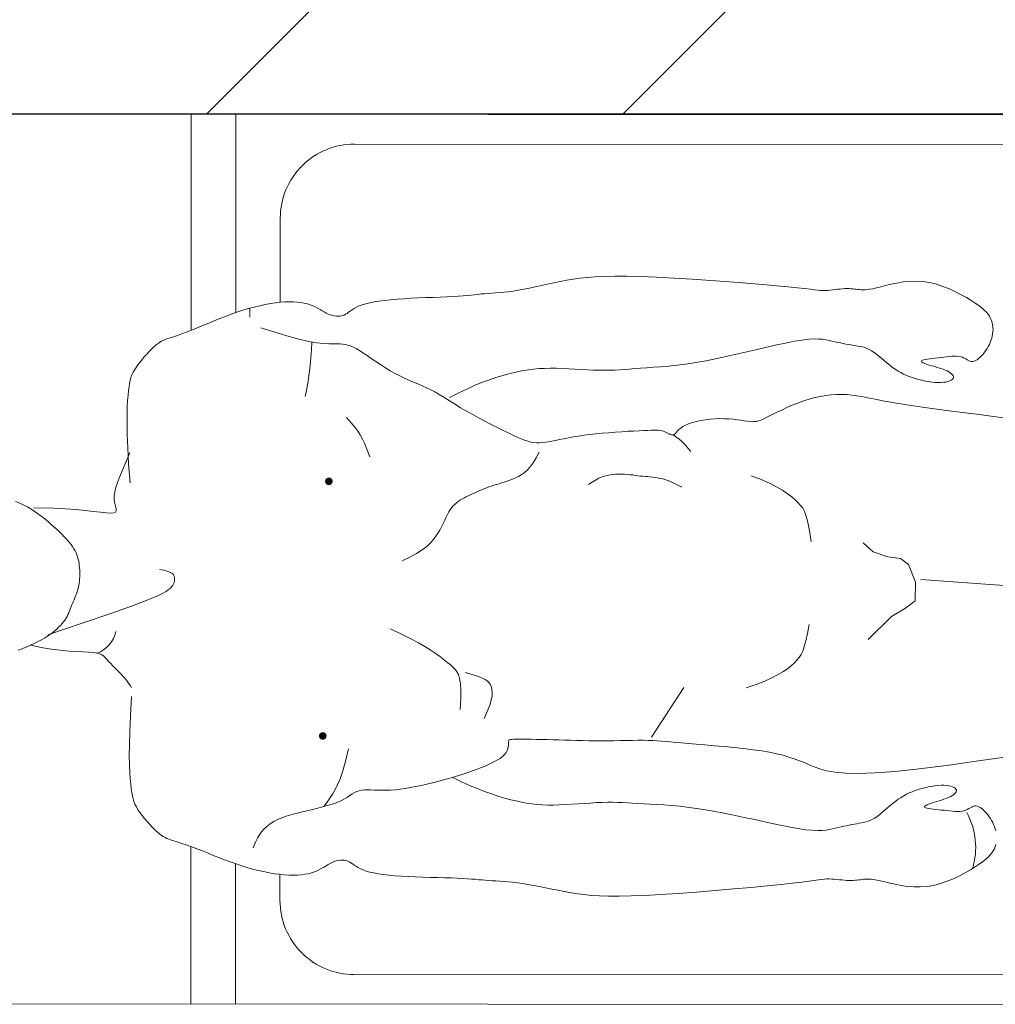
# Model space of a CAD drawing. Header units: millimetres. Extents: x 26866 to 1024070, y -428191 to 408885.
# Tile 150 of 248: x 190897 to 191686, y 393521 to 394318. Entities that reach past the tile are written whole.
import ezdxf

# ---------------------------------------------------------------- set-up
doc = ezdxf.new("R2010")
doc.units = ezdxf.units.MM
doc.header["$LTSCALE"] = 2
for name, color, linetype, lineweight in [('0_OPIS', 7, 'Continuous', 13), ('10', 7, 'Continuous', 9), ('3DPLAN_A_TABELKA POMIESZCZEŃ', 7, 'Continuous', 0), ('6', 253, 'Continuous', 0)]:
    doc.layers.add(name, color=color, linetype=linetype, lineweight=lineweight)
for name, color, linetype in [('3DPLAN_A_KRESKOWANIE 1', 253, 'Continuous'), ('3DPLAN_A_OPIS', 8, 'Continuous'), ('3DPLAN_K_NOŚNA', 7, 'Continuous')]:
    doc.layers.add(name, color=color, linetype=linetype)
doc.layers.add('FURNITURE ZD 1 500', color=7, linetype='Continuous', lineweight=13, true_color=0x9fa8a5)
doc.styles.add('ARIAL', font='arial.ttf')

# ---------------------------------------------------------------- blocks, each defined once
blk = doc.blocks.new('A$C7B9C5A86')
at = {"layer": '6', "color": 7}
for p, q in [((1.787, 0.6386), (1.787, 0.6432)), ((1.787, 0.6362), (1.787, 0.6377)), ((1.787, 0.6338), (1.787, 0.6356)), ((1.9943, 0.2689), (2.0043, 0.2702)), ((2.0043, 0.2702), (2.0151, 0.2721)), ((2.0151, 0.2721), (2.0265, 0.2747)), ((2.0265, 0.2747), (2.027, 0.2749)), ((1.9427, 0.2583), (1.9441, 0.26)), ((1.9441, 0.26), (1.9455, 0.2615)), ((1.9455, 0.2615), (1.9471, 0.2628)), ((1.9471, 0.2628), (1.9489, 0.264)), ((1.9489, 0.264), (1.9512, 0.2649)), ((1.9512, 0.2649), (1.9543, 0.2658)), ((1.9543, 0.2658), (1.9582, 0.2664)), ((1.9582, 0.2664), (1.9631, 0.2669)), ((1.9631, 0.2669), (1.9693, 0.2672)), ((1.9693, 0.2672), (1.9766, 0.2676)), ((1.9766, 0.2676), (1.985, 0.2681)), ((1.985, 0.2681), (1.9943, 0.2689)), ((1.9326, 0.2478), (1.9348, 0.2501)), ((1.9348, 0.2501), (1.937, 0.2523)), ((1.937, 0.2523), (1.9391, 0.2545)), ((1.9391, 0.2545), (1.941, 0.2565)), ((1.941, 0.2565), (1.9427, 0.2583)), ((1.9219, 0.2363), (1.9238, 0.2385)), ((1.9238, 0.2385), (1.9259, 0.2408)), ((1.9259, 0.2408), (1.928, 0.2431)), ((1.928, 0.2431), (1.9303, 0.2454)), ((1.9303, 0.2454), (1.9326, 0.2478)), ((1.9165, 0.2278), (1.9175, 0.2299)), ((1.9175, 0.2299), (1.9188, 0.232)), ((1.9188, 0.232), (1.9202, 0.2341)), ((1.9202, 0.2341), (1.9219, 0.2363)), ((1.2465, 0.1617), (1.2571, 0.1628)), ((1.2571, 0.1628), (1.2679, 0.1638)), ((1.2679, 0.1638), (1.2786, 0.1647)), ((1.2786, 0.1647), (1.2889, 0.1656)), ((1.2889, 0.1656), (1.2985, 0.1664)), ((1.2985, 0.1664), (1.3071, 0.1671)), ((1.3071, 0.1671), (1.3146, 0.1678)), ((1.3146, 0.1678), (1.321, 0.1684)), ((1.321, 0.1684), (1.3267, 0.169)), ((1.3267, 0.169), (1.3318, 0.1695)), ((1.3318, 0.1695), (1.3365, 0.1699)), ((1.3365, 0.1699), (1.3411, 0.1702)), ((1.3411, 0.1702), (1.3457, 0.1705)), ((1.3457, 0.1705), (1.3507, 0.1706)), ((1.3507, 0.1706), (1.3561, 0.1707)), ((1.3561, 0.1707), (1.362, 0.1707)), ((1.362, 0.1707), (1.3682, 0.1706)), ((1.3682, 0.1706), (1.3748, 0.1704)), ((1.3748, 0.1704), (1.3815, 0.1703)), ((1.3815, 0.1703), (1.3884, 0.1702)), ((1.3884, 0.1702), (1.3954, 0.1701)), ((1.3954, 0.1701), (1.4023, 0.17)), ((1.4023, 0.17), (1.4092, 0.1701)), ((1.4092, 0.1701), (1.416, 0.1702)), ((1.416, 0.1702), (1.4228, 0.1703)), ((1.4228, 0.1703), (1.4294, 0.1705)), ((1.4294, 0.1705), (1.436, 0.1707)), ((1.436, 0.1707), (1.4425, 0.1709)), ((1.4425, 0.1709), (1.4489, 0.1711)), ((1.4489, 0.1711), (1.4552, 0.1713)), ((1.4552, 0.1713), (1.4614, 0.1714)), ((1.4614, 0.1714), (1.4675, 0.1716)), ((1.4675, 0.1716), (1.4733, 0.1716)), ((1.4733, 0.1716), (1.4788, 0.1717)), ((1.4788, 0.1717), (1.4839, 0.1717)), ((1.4839, 0.1717), (1.4884, 0.1717)), ((1.4884, 0.1717), (1.4924, 0.1717)), ((1.4924, 0.1717), (1.4958, 0.1717)), ((1.4958, 0.1717), (1.4984, 0.1717)), ((1.4984, 0.1717), (1.5004, 0.1716)), ((1.5004, 0.1716), (1.5018, 0.1714)), ((1.5018, 0.1714), (1.5027, 0.1711)), ((1.5027, 0.1711), (1.5033, 0.1707)), ((1.5033, 0.1707), (1.5036, 0.1701)), ((1.5036, 0.1701), (1.5037, 0.1692)), ((1.5037, 0.1692), (1.5037, 0.1682)), ((1.5037, 0.1682), (1.5037, 0.1669)), ((1.5037, 0.1669), (1.5037, 0.1653)), ((1.5037, 0.1653), (1.504, 0.1635)), ((1.504, 0.1635), (1.5044, 0.1616)), ((0.9583, 0.1529), (0.9921, 0.1479)), ((1.1911, 0.1505), (1.197, 0.1524)), ((1.197, 0.1524), (1.2034, 0.1543)), ((1.2034, 0.1543), (1.2104, 0.156)), ((1.2104, 0.156), (1.2181, 0.1576)), ((1.2181, 0.1576), (1.2267, 0.1591)), ((1.2267, 0.1591), (1.2362, 0.1604)), ((1.2362, 0.1604), (1.2465, 0.1617)), ((1.5044, 0.1616), (1.5052, 0.1596)), ((1.5052, 0.1596), (1.5064, 0.1574)), ((1.5064, 0.1574), (1.508, 0.1552)), ((1.508, 0.1552), (1.5102, 0.153)), ((1.5102, 0.153), (1.513, 0.1508)), ((0.9921, 0.1479), (1.0244, 0.1433)), ((1.0244, 0.1433), (1.0543, 0.1395)), ((1.163, 0.1394), (1.1692, 0.1417)), ((1.1692, 0.1417), (1.1747, 0.144)), ((1.1747, 0.144), (1.18, 0.1463)), ((1.18, 0.1463), (1.1854, 0.1484)), ((1.1854, 0.1484), (1.1911, 0.1505)), ((1.513, 0.1508), (1.5165, 0.1487)), ((1.5165, 0.1487), (1.5204, 0.1465)), ((1.5204, 0.1465), (1.5248, 0.1444)), ((1.5248, 0.1444), (1.5295, 0.1424)), ((1.5295, 0.1424), (1.5346, 0.1403)), ((1.5346, 0.1403), (1.54, 0.1383)), ((1.0543, 0.1395), (1.0807, 0.1367)), ((1.0807, 0.1367), (1.1027, 0.135)), ((1.1027, 0.135), (1.1206, 0.1345)), ((1.1206, 0.1345), (1.135, 0.1348)), ((1.135, 0.1348), (1.1465, 0.1358)), ((1.1465, 0.1358), (1.1557, 0.1374)), ((1.1557, 0.1374), (1.163, 0.1394)), ((1.54, 0.1383), (1.5455, 0.1363)), ((1.5455, 0.1363), (1.5512, 0.1344)), ((1.5512, 0.1344), (1.557, 0.1325)), ((1.557, 0.1325), (1.563, 0.1307)), ((1.563, 0.1307), (1.5689, 0.1289)), ((1.5689, 0.1289), (1.575, 0.1272)), ((1.575, 0.1272), (1.581, 0.1255)), ((1.581, 0.1255), (1.5871, 0.124)), ((1.5871, 0.124), (1.5931, 0.1226)), ((1.5931, 0.1226), (1.5992, 0.1212)), ((1.5992, 0.1212), (1.6051, 0.12)), ((1.6051, 0.12), (1.611, 0.1189)), ((1.611, 0.1189), (1.6167, 0.1179)), ((1.6167, 0.1179), (1.6222, 0.1171)), ((1.6222, 0.1171), (1.6276, 0.1165)), ((1.6276, 0.1165), (1.6328, 0.1161)), ((1.6328, 0.1161), (1.6377, 0.1158)), ((1.6377, 0.1158), (1.6423, 0.1158)), ((1.6423, 0.1158), (1.6467, 0.1159)), ((1.6467, 0.1159), (1.6508, 0.116)), ((1.6508, 0.116), (1.6546, 0.1162)), ((1.6546, 0.1162), (1.6582, 0.1163)), ((1.6582, 0.1163), (1.6615, 0.1162)), ((1.6615, 0.1162), (1.6645, 0.116)), ((1.6645, 0.116), (1.6673, 0.1154)), ((1.6673, 0.1154), (1.6699, 0.1145)), ((1.6699, 0.1145), (1.6723, 0.1133)), ((1.6723, 0.1133), (1.6747, 0.1119)), ((1.6747, 0.1119), (1.6773, 0.1102)), ((1.6773, 0.1102), (1.68, 0.1084)), ((1.68, 0.1084), (1.6831, 0.1066)), ((1.6831, 0.1066), (1.6866, 0.1047)), ((1.6866, 0.1047), (1.6907, 0.1029)), ((1.6907, 0.1029), (1.6954, 0.1011)), ((1.6954, 0.1011), (1.7006, 0.0995)), ((1.7006, 0.0995), (1.7063, 0.0979)), ((1.7063, 0.0979), (1.7123, 0.0963)), ((1.7123, 0.0963), (1.7184, 0.0948)), ((1.7184, 0.0948), (1.7245, 0.0933)), ((1.7245, 0.0933), (1.7306, 0.0919)), ((1.7306, 0.0919), (1.7364, 0.0904)), ((1.7364, 0.0904), (1.7419, 0.089)), ((1.7419, 0.089), (1.7471, 0.0874)), ((1.7471, 0.0874), (1.7519, 0.0857)), ((1.7519, 0.0857), (1.7564, 0.0838)), ((1.7564, 0.0838), (1.7607, 0.0817)), ((1.7607, 0.0817), (1.7646, 0.0791)), ((1.7646, 0.0791), (1.7683, 0.0762)), ((1.7683, 0.0762), (1.7718, 0.0728)), ((1.7718, 0.0728), (1.775, 0.0688)), ((1.775, 0.0688), (1.778, 0.0641)), ((1.778, 0.0641), (1.7807, 0.0588)), ((1.7807, 0.0588), (1.7833, 0.0526))]:
    blk.add_line(p, q, dxfattribs=at)
for points in [[(1.918, 0.4524), (1.9196, 0.4731), (1.9206, 0.4906), (1.9212, 0.5053), (1.9214, 0.5175), (1.9213, 0.5275), (1.9211, 0.5358), (1.9207, 0.5426), (1.9202, 0.5483), (1.9197, 0.5532), (1.9192, 0.5574), (1.9187, 0.5611), (1.918, 0.5645), (1.9171, 0.5676), (1.916, 0.5705), (1.9146, 0.5734), (1.9128, 0.5764), (1.9107, 0.5796), (1.9083, 0.5829), (1.9057, 0.5863), (1.903, 0.5897), (1.9001, 0.5929), (1.8973, 0.596), (1.8946, 0.5988), (1.892, 0.6012), (1.8897, 0.6033), (1.8875, 0.6049), (1.8855, 0.6063), (1.8836, 0.6074), (1.8817, 0.6083), (1.8797, 0.6091), (1.8777, 0.6099), (1.8754, 0.6106), (1.873, 0.6114), (1.8703, 0.6123), (1.8674, 0.6133), (1.8642, 0.6144), (1.8607, 0.6157), (1.8568, 0.6171), (1.8526, 0.6188), (1.848, 0.6206), (1.843, 0.6227), (1.8377, 0.6249), (1.832, 0.6273), (1.8261, 0.6297), (1.82, 0.6322), (1.8138, 0.6346), (1.8075, 0.637), (1.8011, 0.6392), (1.7948, 0.6413), (1.7885, 0.6431), (1.7823, 0.6448), (1.7762, 0.6463), (1.7703, 0.6475), (1.7645, 0.6486), (1.7589, 0.6494), (1.7536, 0.65), (1.7486, 0.6504), (1.7439, 0.6506), (1.7394, 0.6505), (1.7352, 0.6503), (1.7312, 0.6498), (1.7275, 0.6492), (1.7241, 0.6484), (1.7209, 0.6474), (1.7179, 0.6462), (1.7152, 0.6449), (1.7126, 0.6435), (1.7102, 0.6421), (1.7079, 0.6407), (1.7056, 0.6394), (1.7034, 0.6382), (1.7012, 0.6371), (1.6989, 0.6363), (1.6967, 0.6356), (1.6944, 0.6351), (1.6922, 0.6348), (1.69, 0.6348), (1.6879, 0.635), (1.6859, 0.6354), (1.684, 0.636), (1.6823, 0.6369), (1.6806, 0.6379), (1.6789, 0.6391), (1.6771, 0.6404), (1.6751, 0.6418), (1.6729, 0.6433), (1.6704, 0.6447), (1.6675, 0.646), (1.664, 0.6472), (1.6601, 0.6484), (1.6557, 0.6495), (1.6508, 0.6504), (1.6454, 0.6513), (1.6395, 0.6521), (1.633, 0.6528), (1.626, 0.6534), (1.6185, 0.6539), (1.6106, 0.6544), (1.6025, 0.6548), (1.5943, 0.6552), (1.5863, 0.6555), (1.5786, 0.6558), (1.5714, 0.6561), (1.5648, 0.6565), (1.5589, 0.6568), (1.5537, 0.6572), (1.5491, 0.6576), (1.545, 0.658), (1.5411, 0.6584), (1.5374, 0.6588), (1.5339, 0.6592), (1.5302, 0.6595), (1.5264, 0.6598), (1.5224, 0.6601), (1.5182, 0.6604), (1.5138, 0.6607), (1.5091, 0.6612), (1.5041, 0.6617), (1.4988, 0.6624), (1.4933, 0.6633), (1.4874, 0.6644), (1.4811, 0.6656), (1.4747, 0.667), (1.468, 0.6684), (1.4612, 0.6699), (1.4543, 0.6714), (1.4473, 0.6728), (1.4403, 0.6742), (1.4332, 0.6754), (1.4259, 0.6765), (1.4179, 0.6774), (1.4092, 0.6781), (1.3992, 0.6785), (1.3878, 0.6787), (1.3747, 0.6787), (1.3595, 0.6783), (1.3421, 0.6776), (1.3231, 0.6766), (1.303, 0.6754), (1.2825, 0.6741), (1.2624, 0.6727), (1.2432, 0.6712), (1.2256, 0.6698), (1.2103, 0.6684), (1.1978, 0.6673), (1.1878, 0.6662), (1.18, 0.6653), (1.1739, 0.6646), (1.1693, 0.664), (1.1657, 0.6636), (1.1628, 0.6633), (1.1602, 0.6632), (1.1575, 0.6632), (1.1548, 0.6633), (1.152, 0.6636), (1.1492, 0.6639), (1.1465, 0.6642), (1.1437, 0.6645), (1.1411, 0.6648), (1.1385, 0.665), (1.136, 0.6652), (1.1337, 0.6652), (1.1314, 0.6652), (1.1293, 0.6651), (1.1273, 0.665), (1.1253, 0.6648), (1.1235, 0.6646), (1.1217, 0.6644), (1.12, 0.6642), (1.1182, 0.664), (1.1163, 0.6639), (1.1142, 0.6639), (1.1117, 0.6641), (1.1089, 0.6645), (1.1055, 0.6651), (1.1014, 0.666), (1.0967, 0.6672), (1.0914, 0.6686), (1.0854, 0.6701), (1.0791, 0.6714), (1.0723, 0.6725), (1.0653, 0.6732), (1.058, 0.6735), (1.0506, 0.673), (1.0432, 0.6719), (1.0358, 0.67), (1.0286, 0.6677), (1.0216, 0.6649), (1.0149, 0.6618), (1.0087, 0.6586), (1.0029, 0.6554), (0.9978, 0.6523), (0.9933, 0.6494), (0.9894, 0.6467), (0.9861, 0.6442), (0.9834, 0.6418), (0.9811, 0.6395), (0.9792, 0.6373), (0.9776, 0.635), (0.9764, 0.6327), (0.9755, 0.6304), (0.9747, 0.628), (0.9742, 0.6256), (0.9739, 0.6231), (0.9738, 0.6207), (0.9739, 0.6182), (0.9742, 0.6157), (0.9747, 0.6133), (0.9752, 0.6109), (0.976, 0.6086), (0.9768, 0.6063), (0.9778, 0.6041), (0.979, 0.6019), (0.9802, 0.5997), (0.9815, 0.5977), (0.983, 0.5957), (0.9845, 0.5937), (0.9861, 0.5919), (0.9878, 0.5902), (0.9895, 0.5887), (0.9912, 0.5875), (0.9929, 0.5865), (0.9945, 0.5858), (0.9961, 0.5855), (0.9976, 0.5856), (0.9991, 0.586), (1.0006, 0.5867), (1.0021, 0.5875), (1.0037, 0.5884), (1.0053, 0.5893), (1.0072, 0.5901), (1.0091, 0.5907), (1.0113, 0.5911), (1.0137, 0.5913), (1.0162, 0.5913), (1.0189, 0.5912), (1.0217, 0.591), (1.0247, 0.5906), (1.0277, 0.5903), (1.0308, 0.5899), (1.0339, 0.5895), (1.037, 0.5891), (1.04, 0.5888), (1.0428, 0.5884), (1.0454, 0.5881), (1.0476, 0.5877), (1.0495, 0.5873), (1.0509, 0.5869), (1.0517, 0.5864), (1.0521, 0.5859), (1.052, 0.5853), (1.0515, 0.5848), (1.0505, 0.5842), (1.0492, 0.5836), (1.0476, 0.5829), (1.0457, 0.5823), (1.0435, 0.5816), (1.0412, 0.5809), (1.0387, 0.5802), (1.0361, 0.5794), (1.0335, 0.5787), (1.0309, 0.5778), (1.0285, 0.577), (1.0261, 0.5761), (1.024, 0.5751), (1.0221, 0.5741), (1.0205, 0.5731), (1.0191, 0.572), (1.0181, 0.571), (1.0174, 0.5699), (1.017, 0.5688), (1.017, 0.5678), (1.0175, 0.5668), (1.0183, 0.5659), (1.0195, 0.565), (1.0211, 0.5642), (1.0231, 0.5636), (1.0253, 0.563), (1.0279, 0.5627), (1.0307, 0.5625), (1.0338, 0.5624), (1.0371, 0.5626), (1.0406, 0.563), (1.0442, 0.5635), (1.0479, 0.5641), (1.0516, 0.5649), (1.0552, 0.5658), (1.0587, 0.5668), (1.0622, 0.5678), (1.0654, 0.569), (1.0686, 0.5703), (1.0717, 0.5717), (1.0747, 0.5733), (1.0777, 0.575), (1.0807, 0.5769), (1.0836, 0.579), (1.0866, 0.5813), (1.0896, 0.5837), (1.0926, 0.5862), (1.0955, 0.5887), (1.0984, 0.5911), (1.1012, 0.5934), (1.104, 0.5954), (1.1067, 0.5972), (1.1092, 0.5986), (1.1117, 0.5998), (1.1142, 0.6007), (1.1166, 0.6014), (1.119, 0.6019), (1.1215, 0.6023), (1.124, 0.6027), (1.1266, 0.6031), (1.1293, 0.6036), (1.132, 0.6041), (1.1349, 0.6046), (1.1378, 0.6052), (1.1408, 0.6058), (1.1438, 0.6064), (1.1469, 0.6071), (1.15, 0.6078), (1.1531, 0.6086), (1.1565, 0.6092), (1.1602, 0.6097), (1.1645, 0.61), (1.1695, 0.6101), (1.1755, 0.6097), (1.1827, 0.6089), (1.1911, 0.6075), (1.201, 0.6056), (1.2121, 0.6032), (1.2241, 0.6004), (1.2367, 0.5975), (1.2497, 0.5945), (1.2627, 0.5915), (1.2755, 0.5887), (1.2877, 0.5862), (1.2991, 0.5842), (1.3098, 0.5826), (1.3197, 0.5813), (1.3289, 0.5804), (1.3374, 0.5796), (1.3453, 0.579), (1.3526, 0.5785), (1.3594, 0.578), (1.3657, 0.5776), (1.3715, 0.5771), (1.3771, 0.5767), (1.3826, 0.5763), (1.3879, 0.576), (1.3934, 0.5758), (1.399, 0.5757), (1.4048, 0.5758), (1.4111, 0.5759), (1.4176, 0.5762), (1.4244, 0.5766), (1.4313, 0.577), (1.4382, 0.5774), (1.4451, 0.5777), (1.4518, 0.5779), (1.4583, 0.578), (1.4645, 0.5778), (1.4704, 0.5775), (1.4761, 0.577), (1.4818, 0.5763), (1.4874, 0.5753), (1.4931, 0.5742), (1.4989, 0.5729), (1.5049, 0.5714), (1.5111, 0.5696), (1.5177, 0.5676), (1.5248, 0.5652), (1.5323, 0.5625), (1.5403, 0.5592), (1.549, 0.5554), (1.5583, 0.5509), (1.5684, 0.5458)], [(1.7751, 0.6219), (1.7466, 0.6132), (1.7334, 0.6096), (1.7225, 0.6072), (1.7136, 0.6057), (1.7064, 0.6048), (1.7006, 0.6045), (1.6959, 0.6044), (1.6919, 0.6044), (1.6885, 0.6044), (1.6854, 0.6042), (1.6825, 0.6038), (1.6797, 0.6032), (1.6769, 0.6023), (1.674, 0.601), (1.6708, 0.5993), (1.6672, 0.5972), (1.6632, 0.5947), (1.6588, 0.5918), (1.6541, 0.5886), (1.6491, 0.5852), (1.6439, 0.5818), (1.6387, 0.5784), (1.6333, 0.5751), (1.6281, 0.5721), (1.6229, 0.5694), (1.6179, 0.567), (1.6129, 0.5648), (1.608, 0.5627), (1.6032, 0.5607), (1.5985, 0.5587), (1.5938, 0.5566), (1.5891, 0.5544), (1.5845, 0.5519), (1.5799, 0.5493), (1.5753, 0.5466), (1.5706, 0.5437), (1.5659, 0.5407), (1.5612, 0.5377), (1.5563, 0.5347), (1.5514, 0.5318), (1.5464, 0.5289), (1.5412, 0.526), (1.5361, 0.5232), (1.5309, 0.5206), (1.5258, 0.5179), (1.5208, 0.5154), (1.5158, 0.5129), (1.5111, 0.5105), (1.5065, 0.5083), (1.5021, 0.5061), (1.4979, 0.504), (1.4938, 0.5022), (1.49, 0.5005), (1.4863, 0.4991), (1.4828, 0.498), (1.4794, 0.4971), (1.4762, 0.4965), (1.473, 0.4963), (1.4699, 0.4963), (1.4668, 0.4965), (1.4635, 0.4969), (1.4601, 0.4975), (1.4564, 0.4982), (1.4524, 0.499), (1.4481, 0.4999), (1.4434, 0.5008), (1.4384, 0.5017), (1.433, 0.5027), (1.4273, 0.5036), (1.4213, 0.5045), (1.4149, 0.5053), (1.4083, 0.5061), (1.4013, 0.5068), (1.3942, 0.5074), (1.3871, 0.508), (1.3801, 0.5085), (1.3734, 0.5089), (1.367, 0.5092), (1.3611, 0.5095), (1.3559, 0.5098), (1.3515, 0.51), (1.3477, 0.5101), (1.3446, 0.5102), (1.3419, 0.5102), (1.3397, 0.5101), (1.3378, 0.5099), (1.336, 0.5095), (1.3344, 0.509), (1.3328, 0.5083), (1.3313, 0.5076), (1.3298, 0.5068), (1.3283, 0.5061), (1.3269, 0.5056), (1.3256, 0.5052), (1.3244, 0.505), (1.3232, 0.5052), (1.3222, 0.5058), (1.3212, 0.5067), (1.3201, 0.5079), (1.3189, 0.5093), (1.3174, 0.5109), (1.3155, 0.5125), (1.3132, 0.5142), (1.3103, 0.5158), (1.3068, 0.5172), (1.3027, 0.5186), (1.2982, 0.5198), (1.2934, 0.5208), (1.2883, 0.5216), (1.2831, 0.5223), (1.2778, 0.5227), (1.2726, 0.5229), (1.2676, 0.5228), (1.2627, 0.5225), (1.2581, 0.5221), (1.2537, 0.5215), (1.2496, 0.521), (1.2459, 0.5204), (1.2425, 0.52), (1.2395, 0.5197), (1.2369, 0.5195), (1.2346, 0.5196), (1.2324, 0.5199), (1.2302, 0.5204), (1.228, 0.5213), (1.2254, 0.5224), (1.2225, 0.5238), (1.219, 0.5255), (1.2148, 0.5276), (1.2101, 0.5299), (1.205, 0.5323), (1.1994, 0.5349), (1.1935, 0.5375), (1.1874, 0.5399), (1.1812, 0.5422), (1.1749, 0.5442), (1.1687, 0.5459), (1.1626, 0.5472), (1.1566, 0.5482), (1.1507, 0.5489), (1.1449, 0.5493), (1.1392, 0.5494), (1.1337, 0.5492), (1.1283, 0.5487), (1.1231, 0.548), (1.1174, 0.547), (1.1108, 0.5457), (1.1026, 0.5441), (1.0924, 0.5422), (1.0795, 0.54), (1.0633, 0.5374), (1.0433, 0.5345), (1.0193, 0.5312), (0.9919, 0.5277), (0.9623, 0.524)], [(1.7193, 0.6062), (1.7196, 0.5978), (1.7202, 0.5892), (1.721, 0.5806), (1.722, 0.572), (1.7232, 0.5637), (1.7246, 0.5558), (1.7262, 0.5484), (1.7266, 0.547)], [(1.6812, 0.524), (1.676, 0.518), (1.672, 0.5132), (1.6688, 0.5091), (1.6662, 0.5051), (1.6639, 0.5009), (1.6616, 0.4957), (1.6589, 0.4892), (1.6556, 0.4809)], [(1.3231, 0.5047), (1.3197, 0.5022), (1.3171, 0.5002), (1.315, 0.4985), (1.3132, 0.4968), (1.3114, 0.495), (1.3095, 0.4929), (1.3072, 0.4902), (1.3044, 0.4867)], [(1.4705, 0.4862), (1.4737, 0.4797), (1.4769, 0.4743), (1.4802, 0.4699), (1.4834, 0.4663), (1.4867, 0.4634), (1.4899, 0.4611), (1.4931, 0.4593), (1.4963, 0.4578), (1.4994, 0.4565), (1.5025, 0.4553), (1.5055, 0.4542), (1.5085, 0.4533), (1.5114, 0.4524), (1.5143, 0.4515), (1.5171, 0.4507), (1.5199, 0.4498), (1.5227, 0.4489), (1.5254, 0.4479), (1.5281, 0.4468), (1.5307, 0.4458), (1.5333, 0.4447), (1.5359, 0.4436), (1.5384, 0.4425), (1.5409, 0.4414), (1.5434, 0.4403), (1.5458, 0.4392), (1.5482, 0.4381), (1.5506, 0.437), (1.5528, 0.4358), (1.555, 0.4346), (1.557, 0.4334), (1.5589, 0.4321), (1.5607, 0.4307), (1.5624, 0.4292), (1.564, 0.4277), (1.5654, 0.4261), (1.5668, 0.4243), (1.568, 0.4225), (1.5692, 0.4206), (1.5703, 0.4186), (1.5714, 0.4164), (1.5725, 0.4142), (1.5736, 0.4117), (1.5747, 0.4092), (1.576, 0.4065), (1.5775, 0.4036), (1.5792, 0.4006), (1.5811, 0.3974), (1.5833, 0.394), (1.586, 0.3904), (1.5893, 0.3867), (1.5934, 0.3829), (1.5983, 0.379), (1.6044, 0.3751), (1.6117, 0.3711), (1.6204, 0.3672)], [(2.0234, 0.4249), (2.0014, 0.4244), (1.9888, 0.4238), (1.9773, 0.4229), (1.967, 0.4219), (1.9579, 0.4208), (1.9502, 0.42), (1.9439, 0.4194), (1.9391, 0.4192), (1.9359, 0.4195), (1.934, 0.4203), (1.9331, 0.4217), (1.9331, 0.4235), (1.9336, 0.4257), (1.9343, 0.4283), (1.9351, 0.4312), (1.9355, 0.4345), (1.9354, 0.4381), (1.9348, 0.4423), (1.9335, 0.447), (1.9317, 0.4527), (1.9292, 0.4593), (1.926, 0.4672), (1.9221, 0.4765), (1.9184, 0.4855)], [(1.2382, 0.4604), (1.2276, 0.4563), (1.2184, 0.4523), (1.2106, 0.4483), (1.204, 0.4444), (1.1985, 0.4407), (1.1939, 0.4371), (1.19, 0.4337), (1.1869, 0.4306), (1.1842, 0.4277), (1.182, 0.4247), (1.18, 0.4213), (1.1784, 0.4173), (1.1769, 0.4122), (1.1756, 0.4059), (1.1742, 0.3979), (1.1728, 0.3879)], [(1.4162, 0.4506), (1.4125, 0.4533), (1.4088, 0.4556), (1.4051, 0.4575), (1.4014, 0.459), (1.3977, 0.4601), (1.394, 0.461), (1.3904, 0.4616), (1.387, 0.4619), (1.3836, 0.4621), (1.3803, 0.4621), (1.3771, 0.4619), (1.374, 0.4617), (1.3709, 0.4614), (1.368, 0.4611), (1.3651, 0.4607), (1.3623, 0.4603), (1.3595, 0.46), (1.3568, 0.4598), (1.3541, 0.4595), (1.3515, 0.4593), (1.3489, 0.459), (1.3464, 0.4587), (1.3439, 0.4585), (1.3414, 0.4581), (1.339, 0.4577), (1.3365, 0.4572), (1.3338, 0.4565), (1.3308, 0.4555), (1.3275, 0.4542), (1.3237, 0.4526), (1.3193, 0.4505), (1.3142, 0.4479)], [(2.0404, 0.269), (2.038, 0.2698), (2.0357, 0.2708), (2.0333, 0.2717), (2.0309, 0.2727), (2.0285, 0.2738), (2.0261, 0.2749), (2.0237, 0.2761), (2.0213, 0.2772), (2.0189, 0.2784), (2.0165, 0.2796), (2.0141, 0.2809), (2.0117, 0.2823), (2.0094, 0.2837), (2.0071, 0.2852), (2.0048, 0.2868), (2.0025, 0.2885), (2.0003, 0.2903), (1.9982, 0.2922), (1.9961, 0.2941), (1.9942, 0.2961), (1.9924, 0.2981), (1.9908, 0.3001), (1.9893, 0.3021), (1.988, 0.304), (1.9869, 0.306), (1.9859, 0.308), (1.9851, 0.31), (1.9842, 0.3119), (1.9835, 0.3139), (1.9827, 0.3159), (1.9819, 0.318), (1.9811, 0.32), (1.9802, 0.3221), (1.9793, 0.3242), (1.9784, 0.3264), (1.9775, 0.3286), (1.9767, 0.3308), (1.9759, 0.333), (1.9752, 0.3353), (1.9746, 0.3376), (1.9741, 0.3399), (1.9737, 0.3423), (1.9734, 0.3446), (1.9732, 0.347), (1.9731, 0.3494), (1.973, 0.3518), (1.973, 0.3542), (1.9731, 0.3567), (1.9732, 0.3591), (1.9735, 0.3616), (1.9738, 0.364), (1.9742, 0.3664), (1.9748, 0.3688), (1.9754, 0.3711), (1.9762, 0.3734), (1.9771, 0.3756), (1.9781, 0.3779), (1.9794, 0.3801), (1.9809, 0.3824), (1.9826, 0.3848), (1.9846, 0.3873), (1.987, 0.39), (1.9896, 0.3929), (1.9927, 0.396), (1.9961, 0.3992), (1.9997, 0.4026), (2.0035, 0.406), (2.0074, 0.4094), (2.0114, 0.4127), (2.0153, 0.4158), (2.0192, 0.4187), (2.0229, 0.4213), (2.0266, 0.4237), (2.0303, 0.4259), (2.0343, 0.4279), (2.0385, 0.4299), (2.0432, 0.4318)], [(1.1157, 0.3868), (1.1048, 0.3771), (1.0888, 0.3716), (1.0749, 0.3699), (1.0662, 0.3631), (1.0585, 0.3439), (1.0589, 0.3234), (1.0693, 0.3155), (1.0849, 0.3062), (1.1104, 0.2811)], [(2.0081, 0.2858), (1.9691, 0.2989), (1.939, 0.3093), (1.9164, 0.3173), (1.9002, 0.3234), (1.8893, 0.3279), (1.8824, 0.3311), (1.8783, 0.3335), (1.8758, 0.3354), (1.8739, 0.3371), (1.8724, 0.3388), (1.8713, 0.3403), (1.8704, 0.3417), (1.8698, 0.3431), (1.8695, 0.3445), (1.8693, 0.3459), (1.8692, 0.3473), (1.8693, 0.3487), (1.8696, 0.3501), (1.8703, 0.3515), (1.8716, 0.3529), (1.8736, 0.3542), (1.8765, 0.3554), (1.8805, 0.3566), (1.8856, 0.3576)], [(1.0526, 0.3467), (0.9769, 0.3413), (0.9193, 0.3374)], [(1.2437, 0.2283), (1.2328, 0.2318), (1.2235, 0.2355), (1.2155, 0.2391), (1.2087, 0.2426), (1.203, 0.2461), (1.1983, 0.2495), (1.1943, 0.2526), (1.191, 0.2556), (1.1882, 0.2584), (1.1858, 0.2613), (1.1837, 0.2646), (1.1819, 0.2685), (1.1802, 0.2735), (1.1785, 0.2798), (1.1768, 0.2877), (1.175, 0.2976)], [(1.6328, 0.2925), (1.6208, 0.2868), (1.6107, 0.2817), (1.6023, 0.2772), (1.5954, 0.2732), (1.5897, 0.2697), (1.5852, 0.2667), (1.5815, 0.264), (1.5784, 0.2618), (1.5758, 0.2598), (1.5735, 0.2581), (1.5715, 0.2565), (1.5697, 0.2551), (1.5681, 0.2538), (1.5666, 0.2525), (1.565, 0.2511), (1.5635, 0.2495), (1.5619, 0.2478), (1.5602, 0.2455), (1.5587, 0.2425), (1.5574, 0.2383), (1.5565, 0.2327), (1.556, 0.2254), (1.556, 0.2161), (1.5567, 0.2044)], [(1.5508, 0.2447), (1.545, 0.243), (1.54, 0.2415), (1.5358, 0.2401), (1.5324, 0.2387), (1.5295, 0.2372), (1.5272, 0.2357), (1.5254, 0.2339), (1.5239, 0.2319), (1.5227, 0.2296), (1.5219, 0.2268), (1.5216, 0.2234), (1.5218, 0.2194), (1.5227, 0.2147), (1.5244, 0.209), (1.527, 0.2022), (1.5305, 0.1944)], [(1.3118, 0.2284), (1.3473, 0.174)], [(1.9163, 0.2184), (1.9175, 0.1977), (1.9183, 0.1802), (1.9186, 0.1655), (1.9187, 0.1533), (1.9185, 0.1432), (1.9181, 0.135), (1.9176, 0.1282), (1.917, 0.1225), (1.9165, 0.1176), (1.9159, 0.1134), (1.9153, 0.1097), (1.9145, 0.1063), (1.9136, 0.1033), (1.9125, 0.1004), (1.911, 0.0975), (1.9092, 0.0945), (1.9071, 0.0913), (1.9046, 0.088), (1.902, 0.0847), (1.8992, 0.0814), (1.8963, 0.0782), (1.8934, 0.0751), (1.8906, 0.0724), (1.888, 0.07), (1.8857, 0.068), (1.8835, 0.0663), (1.8815, 0.065), (1.8795, 0.0639), (1.8776, 0.063), (1.8756, 0.0623), (1.8736, 0.0616), (1.8713, 0.0608), (1.8689, 0.0601), (1.8662, 0.0592), (1.8633, 0.0583), (1.86, 0.0572), (1.8565, 0.056), (1.8526, 0.0546), (1.8484, 0.053), (1.8437, 0.0513), (1.8387, 0.0493), (1.8333, 0.0471), (1.8277, 0.0448), (1.8217, 0.0425), (1.8156, 0.0401), (1.8094, 0.0377), (1.803, 0.0355), (1.7966, 0.0333), (1.7902, 0.0314), (1.7839, 0.0296), (1.7777, 0.0281), (1.7716, 0.0267), (1.7656, 0.0255), (1.7598, 0.0245), (1.7543, 0.0238), (1.749, 0.0233), (1.7439, 0.0229), (1.7392, 0.0229), (1.7347, 0.023), (1.7305, 0.0233), (1.7265, 0.0238), (1.7228, 0.0245), (1.7194, 0.0254), (1.7162, 0.0264), (1.7133, 0.0276), (1.7106, 0.029), (1.7081, 0.0304), (1.7056, 0.0318), (1.7033, 0.0332), (1.7011, 0.0346), (1.6989, 0.0358), (1.6967, 0.0369), (1.6945, 0.0379), (1.6922, 0.0386), (1.69, 0.0391), (1.6877, 0.0394), (1.6856, 0.0394), (1.6835, 0.0393), (1.6814, 0.0389), (1.6796, 0.0383), (1.6778, 0.0375), (1.6761, 0.0365), (1.6744, 0.0353), (1.6726, 0.034), (1.6706, 0.0326), (1.6684, 0.0312), (1.6658, 0.0299), (1.6629, 0.0286), (1.6594, 0.0274), (1.6555, 0.0263), (1.6511, 0.0253), (1.6462, 0.0244), (1.6407, 0.0236), (1.6348, 0.0229), (1.6283, 0.0223), (1.6213, 0.0218), (1.6137, 0.0214), (1.6058, 0.021), (1.5977, 0.0207), (1.5896, 0.0205), (1.5816, 0.0203), (1.5739, 0.0201), (1.5666, 0.0199), (1.56, 0.0196), (1.5542, 0.0194), (1.549, 0.019), (1.5444, 0.0187), (1.5402, 0.0184), (1.5363, 0.018), (1.5327, 0.0177), (1.5291, 0.0174), (1.5254, 0.0171), (1.5216, 0.0169), (1.5176, 0.0167), (1.5134, 0.0164), (1.509, 0.0161), (1.5043, 0.0158), (1.4993, 0.0153), (1.494, 0.0146), (1.4884, 0.0139), (1.4825, 0.0129), (1.4763, 0.0117), (1.4698, 0.0105), (1.4631, 0.0091), (1.4563, 0.0077), (1.4493, 0.0064), (1.4423, 0.005), (1.4353, 0.0038), (1.4282, 0.0027), (1.4208, 0.0017), (1.4129, 0.0009), (1.4041, 0.0004), (1.3942, 0), (1.3828, 0), (1.3696, 0.0003), (1.3544, 0.0009), (1.3371, 0.0018), (1.318, 0.0031), (1.298, 0.0046), (1.2776, 0.0062), (1.2574, 0.008), (1.2383, 0.0097), (1.2207, 0.0114), (1.2054, 0.0129), (1.1929, 0.0143), (1.1829, 0.0155), (1.1751, 0.0165), (1.1691, 0.0173), (1.1645, 0.018), (1.1609, 0.0185), (1.158, 0.0188), (1.1554, 0.019), (1.1527, 0.019), (1.15, 0.0189), (1.1472, 0.0187), (1.1444, 0.0184), (1.1416, 0.0181), (1.1389, 0.0179), (1.1362, 0.0176), (1.1336, 0.0174), (1.1312, 0.0173), (1.1288, 0.0173), (1.1266, 0.0174), (1.1245, 0.0175), (1.1225, 0.0177), (1.1205, 0.0179), (1.1187, 0.0181), (1.1169, 0.0183), (1.1151, 0.0186), (1.1134, 0.0188), (1.1115, 0.0189), (1.1094, 0.0189), (1.1069, 0.0188), (1.104, 0.0184), (1.1006, 0.0178), (1.0966, 0.017), (1.0919, 0.0158), (1.0865, 0.0145), (1.0805, 0.0132), (1.0742, 0.0119), (1.0674, 0.0109), (1.0603, 0.0103), (1.0531, 0.0102), (1.0457, 0.0107), (1.0383, 0.012), (1.0309, 0.014), (1.0237, 0.0165), (1.0168, 0.0193), (1.0102, 0.0225), (1.004, 0.0258), (0.9983, 0.0291), (0.9931, 0.0322), (0.9887, 0.0352), (0.9849, 0.0379), (0.9816, 0.0405), (0.9789, 0.0429), (0.9766, 0.0453), (0.9748, 0.0476), (0.9733, 0.0499), (0.9721, 0.0521), (0.9712, 0.0545), (0.9705, 0.0569)], [(0.9706, 0.0716), (0.9712, 0.0739), (0.972, 0.0763), (0.9729, 0.0786), (0.9739, 0.0808), (0.9751, 0.083), (0.9764, 0.0851), (0.9777, 0.0871), (0.9792, 0.0891), (0.9808, 0.091), (0.9824, 0.0928), (0.9841, 0.0945), (0.9858, 0.096), (0.9875, 0.0972), (0.9892, 0.0981), (0.9909, 0.0988), (0.9925, 0.099), (0.994, 0.0989), (0.9955, 0.0985), (0.9969, 0.0978), (0.9984, 0.097), (1, 0.0961), (1.0017, 0.0951), (1.0035, 0.0943), (1.0054, 0.0937), (1.0076, 0.0932), (1.01, 0.093), (1.0125, 0.0929), (1.0152, 0.093), (1.018, 0.0932), (1.021, 0.0935), (1.024, 0.0939), (1.0271, 0.0942), (1.0302, 0.0945), (1.0333, 0.0948), (1.0363, 0.0951), (1.0391, 0.0954), (1.0417, 0.0958), (1.044, 0.0961), (1.0458, 0.0965), (1.0472, 0.0969), (1.0481, 0.0974), (1.0485, 0.0979), (1.0484, 0.0984), (1.0478, 0.099), (1.0469, 0.0996), (1.0456, 0.1002), (1.044, 0.1009), (1.0421, 0.1016), (1.04, 0.1023), (1.0376, 0.103), (1.0351, 0.1038), (1.0326, 0.1045), (1.03, 0.1054), (1.0274, 0.1062), (1.025, 0.1071), (1.0226, 0.1081), (1.0205, 0.109), (1.0187, 0.1101), (1.017, 0.1111), (1.0157, 0.1122), (1.0147, 0.1133), (1.014, 0.1144), (1.0136, 0.1154), (1.0137, 0.1164), (1.0141, 0.1174), (1.015, 0.1184), (1.0162, 0.1192), (1.0178, 0.12), (1.0197, 0.1206), (1.022, 0.1211), (1.0246, 0.1215), (1.0274, 0.1216), (1.0305, 0.1216), (1.0338, 0.1213), (1.0373, 0.1209), (1.0409, 0.1204), (1.0446, 0.1197), (1.0482, 0.1189), (1.0519, 0.1179), (1.0554, 0.1169), (1.0588, 0.1158), (1.062, 0.1145), (1.0652, 0.1132), (1.0683, 0.1117), (1.0713, 0.1101), (1.0742, 0.1083), (1.0772, 0.1064), (1.0801, 0.1043), (1.083, 0.1019), (1.086, 0.0995), (1.0889, 0.0969), (1.0918, 0.0944), (1.0947, 0.092), (1.0975, 0.0896), (1.1002, 0.0875), (1.1029, 0.0857), (1.1054, 0.0843), (1.1079, 0.0831), (1.1103, 0.0822), (1.1127, 0.0814), (1.1152, 0.0809), (1.1176, 0.0804), (1.1201, 0.0799), (1.1227, 0.0795), (1.1253, 0.079), (1.1281, 0.0785), (1.131, 0.0779), (1.1339, 0.0773), (1.1369, 0.0766), (1.1399, 0.0759), (1.1429, 0.0752), (1.146, 0.0745), (1.1491, 0.0737), (1.1525, 0.073), (1.1562, 0.0724), (1.1605, 0.072), (1.1655, 0.0719), (1.1715, 0.0722), (1.1787, 0.0729), (1.1871, 0.0741), (1.197, 0.0759), (1.2082, 0.0782), (1.2202, 0.0807), (1.2329, 0.0835), (1.2459, 0.0863), (1.259, 0.0891), (1.2718, 0.0917), (1.284, 0.094), (1.2955, 0.0958), (1.3062, 0.0973), (1.3161, 0.0984), (1.3253, 0.0993), (1.3338, 0.0999), (1.3417, 0.1004), (1.3491, 0.1008), (1.3558, 0.1011), (1.3621, 0.1015), (1.368, 0.1018), (1.3736, 0.1022), (1.379, 0.1025), (1.3844, 0.1027), (1.3898, 0.1028), (1.3954, 0.1028), (1.4013, 0.1027), (1.4076, 0.1024), (1.4141, 0.102), (1.4209, 0.1016), (1.4277, 0.1011), (1.4347, 0.1006), (1.4415, 0.1002), (1.4482, 0.0999), (1.4547, 0.0997), (1.4609, 0.0997), (1.4668, 0.1), (1.4726, 0.1004), (1.4782, 0.1011), (1.4839, 0.1019), (1.4896, 0.1029), (1.4954, 0.1042), (1.5014, 0.1056), (1.5077, 0.1073), (1.5143, 0.1092), (1.5214, 0.1115), (1.5289, 0.1141), (1.537, 0.1173), (1.5457, 0.1209), (1.5551, 0.1253), (1.5653, 0.1302)], [(1.6787, 0.1613), (1.6821, 0.1477), (1.6851, 0.137), (1.6881, 0.1282), (1.6915, 0.1204), (1.6958, 0.1126), (1.7015, 0.1039), (1.7054, 0.0985)]]:
    blk.add_lwpolyline(points, dxfattribs=at)
at = {"layer": '6', "color": 7, "const_width": 0.00407}
for points in [[(1.7004, 0.4561, 1), (1.7005, 0.4519, 1)], [(1.707, 0.1774, 1), (1.7071, 0.1732, 1)]]:
    blk.add_lwpolyline(points, format="xyb", close=True, dxfattribs=at)
at = {"layer": '6', "color": 7}
for centre, radius, start, end in [((1.9648, 0.2959), 0.0319, 191.471, 250.7564), ((1.0713, 0.0534), 0.0788, 150.9563, 197.0241)]:
    blk.add_arc(centre, radius, start, end, dxfattribs=at)
blk = doc.blocks.new('A$C54E51C45')
at = {"layer": '10'}
for p, q in [((1.38218, 1.27078), (1.43119, 1.1031)), ((1.34763, 1.26069), (1.39261, 1.10678)), ((1.5484, 0.70205), (1.58415, 0.57969)), ((1.51773, 0.67864), (1.5496, 0.56959))]:
    blk.add_line(p, q, dxfattribs=at)
blk.add_lwpolyline([(1.72773, 1.37177), (1.9297, 0.68068), (0.20197, 0.17575), (0, 0.86684)], close=True, dxfattribs=at)
for points in [[(0.27587, 0.22235, -0.414214), (0.20145, 0.26311), (0.0466, 0.79294, -0.414214), (0.08736, 0.86737), (1.26221, 1.21072, -0.414214), (1.33664, 1.16996), (1.35572, 1.10467, -0.414214)], [(1.48558, 0.66033), (1.49148, 0.64012, -0.414214), (1.45072, 0.5657), (0.27587, 0.22235, -0.414214)]]:
    blk.add_lwpolyline(points, format="xyb", dxfattribs=at)
at = {"layer": '10', "xscale": 0.7391716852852, "yscale": 0.7391716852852, "zscale": 0.7391716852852, "rotation": 16.29110475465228}
blk.add_blockref('A$C7B9C5A86', (0.2462, 0.27984), dxfattribs=at)
blk = doc.blocks.new('kondygnacja -1')
at = {"layer": '3DPLAN_A_KRESKOWANIE 1'}
h = blk.add_hatch(dxfattribs=at)
h.set_pattern_fill('ANSI31', color=256, scale=7.5, style=0)
h.set_pattern_definition([(45, (23044.838, -26883.88), (-16.83798, 16.83798), [])])
h.paths.add_polyline_path([(31677.485, -24430.84), (30214.868, -24430.84), (30214.868, -24470.84), (30429.606, -24470.84), (30429.606, -24477.84), (30447.606, -24477.84), (30447.606, -24818.84), (30476.606, -24818.84), (30476.606, -24470.84), (31012.606, -24470.84), (31012.606, -24478.84), (31079.606, -24478.84), (31079.606, -24470.84), (31638.606, -24470.84), (31638.606, -25036.84), (31079.606, -25036.84), (31079.606, -25028.84), (31012.606, -25028.84), (31012.606, -25036.84), (30611.38, -25036.84), (30611.38, -25072.84), (31023.606, -25072.84), (31034.606, -25082.84), (31034.606, -25330.84), (31023.606, -25340.84), (30831.396, -25340.84, -0.038531), (30832.58, -25356.183), (30832.58, -25371.84), (31079.606, -25371.84), (31079.606, -25072.84), (31638.606, -25072.84), (31638.606, -25943.84), (30832.58, -25943.84), (30832.58, -26009.84), (31677.485, -26009.84)])
h.paths.add_polyline_path([(30682.606, -26009.84), (30832.58, -26009.84), (30832.58, -25943.84), (30760.606, -25943.84), (30760.606, -25454.668), (30735.606, -25464.584), (30735.606, -25943.84), (30682.606, -25943.84)])
h.paths.add_polyline_path([(30679.606, -25371.84), (30735.606, -25371.84), (30735.606, -25464.584), (30760.606, -25454.668), (30760.606, -25371.84), (30832.58, -25371.84), (30832.58, -25356.183, 0.038531), (30831.396, -25340.84), (30679.606, -25340.84)])
h.paths.add_polyline_path([(30355.83, -25371.84), (30425.606, -25371.84), (30425.606, -25379.84), (30463.606, -25379.84), (30463.606, -25424.739), (30471.606, -25424.739), (30471.606, -25395.84), (30533.606, -25395.84), (30533.606, -25371.84), (30576.606, -25371.84), (30576.606, -25341.84), (30472.606, -25341.84), (30472.606, -25326.84), (30427.606, -25326.84), (30427.606, -25341.84), (30355.83, -25341.84)])
h.paths.add_polyline_path([(30456.606, -25936.84), (30425.606, -25936.84), (30425.606, -25945.84), (30380.606, -25945.84), (30380.606, -26009.84), (30512.606, -26009.84), (30512.606, -25943.84), (30466.606, -25943.84), (30466.606, -25712.84), (30456.606, -25712.84)])
h.paths.add_polyline_path([(28888.606, -25941.84), (28888.606, -26009.84), (29013.606, -26009.84), (29013.606, -25941.84)])
h.paths.add_polyline_path([(28591.166, -26009.84), (28591.166, -25944.84), (28547.606, -25944.84), (28547.606, -26009.84)])
h.paths.add_polyline_path([(28624.606, -25870.534), (28654.797, -25870.534), (28654.797, -25924.534), (28624.606, -25924.534), (28624.606, -25944.84), (28591.166, -25944.84), (28591.166, -26009.84), (28713.606, -26009.84), (28713.606, -25941.84), (28672.606, -25941.84), (28672.606, -25932.84), (28657.606, -25932.84), (28657.606, -25716.84), (28624.606, -25716.84)])
h.paths.add_polyline_path([(28372.606, -25944.84), (28328.606, -25944.84), (28328.606, -25907.84), (28282.606, -25907.84), (28282.606, -25944.84), (28248.606, -25944.84), (28248.606, -26009.84), (28372.606, -26009.84)])
h.paths.add_polyline_path([(28092.606, -25563.84), (28054.606, -25563.84), (28054.606, -25383.84), (28067.602, -25383.84), (28067.606, -25375.84), (28340.606, -25375.84), (28340.606, -25341.84), (28070.606, -25341.84), (28070.606, -25332.84), (28030.606, -25332.84), (28030.606, -25395.598), (28048.707, -25395.598), (28048.707, -25449.598), (28030.606, -25449.598), (28030.606, -26009.84), (28073.606, -26009.84), (28073.606, -25944.84), (28054.606, -25944.84), (28054.606, -25668.84), (28092.606, -25668.84)])
h.paths.add_polyline_path([(27949.606, -25495.746), (27949.606, -25507.746), (27983.295, -25507.746), (27983.295, -25521.746), (27949.606, -25521.746), (27949.606, -25531.84), (27999.606, -25531.84), (27999.606, -25934.84), (27982.606, -25934.84), (27982.606, -25942.84), (27947.606, -25942.84), (27947.606, -26009.84), (28026.624, -26009.84), (28026.624, -25449.598), (27999.606, -25449.598), (27999.606, -25463.84), (27949.606, -25463.84), (27949.606, -25481.746), (27983.295, -25481.746), (27983.295, -25495.746)])
h.paths.add_polyline_path([(27982.606, -25361.84), (27952.606, -25361.84), (27952.606, -25332.84), (28026.624, -25332.84), (28026.624, -25395.598), (27999.606, -25395.598), (27999.606, -25377.84), (27982.606, -25377.84)])
h.paths.add_polyline_path([(26818.606, -25892.84), (26781.485, -25892.84), (26781.485, -26009.84), (26894.541, -26009.84), (26894.541, -25942.84), (26830.606, -25942.84), (26830.606, -25930.84), (26818.606, -25930.84)])
h.paths.add_polyline_path([(26894.541, -26009.84), (27115.936, -26009.84), (27115.936, -25942.84), (26894.541, -25942.84)])
h.paths.add_polyline_path([(27115.936, -25942.84), (27115.936, -26009.84), (27466.606, -26009.84), (27466.606, -25942.84), (27427.606, -25942.84), (27427.606, -25933.84), (27384.606, -25933.84), (27384.606, -25942.84)])
h.paths.add_polyline_path([(27641.606, -25942.84), (27641.606, -26009.84), (27802.606, -26009.84), (27802.606, -25942.84)])
h.paths.add_polyline_path([(30621.105, -25040.467), (30688.374, -25040.467), (30688.374, -25072.867), (30621.105, -25072.867)], flags=24)
at = {"layer": '3DPLAN_K_NOŚNA'}
blk.add_line((28340.606, -25375.84), (28067.606, -25375.84), dxfattribs=at)
at = {"layer": 'FURNITURE ZD 1 500', "lineweight": 0, "xscale": -100, "yscale": 100, "zscale": 100, "rotation": 16.26747800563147}
blk.add_blockref('A$C54E51C45', (28271.888, -25459.127), dxfattribs=at)
at = {"layer": '3DPLAN_A_OPIS', "color": 1, "lineweight": 30, "style": 'ARIAL'}
for tag, p in [('PRZESUNIĘCIE_WEJŚCIA', (27655.165, -24535.333)), ('WYŁĄCZONE', (27007.179, -24723.982)), ('Z_OPRACOWANIA', (26996.84, -24746.417)), ('WYŁĄCZONE', (30803.053, -24760.867)), ('Z_OPRACOWANIA', (30792.713, -24783.301)), ('WYŁĄCZONE', (28894.898, -24826.593)), ('Z_OPRACOWANIA', (28884.559, -24849.027)), ('POWIĘKSZENIE_WEJŚCIA', (28313.679, -25144.412)), ('POWIĘKSZENIE_WEJŚCIA', (29600.622, -25191.363)), ('POWIĘKSZENIE_WEJŚCIA', (28011.449, -25235.417)), ('WYŁĄCZONE', (29754.423, -25678.169)), ('Z_OPRACOWANIA', (29744.084, -25700.603)), ('WYJŚCIE_EWAKUACYJNE', (27763.791, -26106.068))]:
    blk.add_attdef(tag, p, '', height=12, dxfattribs=at)
at = {"layer": '3DPLAN_A_OPIS', "color": 0, "lineweight": 30, "style": 'ARIAL'}
for tag, p in [('UGUL_1', (29350.296, -24586.012)), ('UGUL_2', (29622.921, -24586.012)), ('UGUL_3', (29833.15, -24586.012))]:
    blk.add_attdef(tag, p, '', height=12, dxfattribs=at)
at = {"layer": '3DPLAN_A_TABELKA POMIESZCZEŃ', "ltscale": 0.5, "style": 'ARIAL'}
for tag, p in [('KURTYNA', (27861.913, -26064.849)), ('POWIETRZNA', (27861.913, -26084.562))]:
    blk.add_attdef(tag, p, '', height=12, dxfattribs=at)

msp = doc.modelspace()

# ---------------------------------------------------------------- block references
at = {"layer": '0_OPIS', "xscale": 10, "yscale": 10, "zscale": 10}
msp.add_blockref('kondygnacja -1', (-90000, 648000), dxfattribs=at)

doc.saveas('drawing.dxf')
